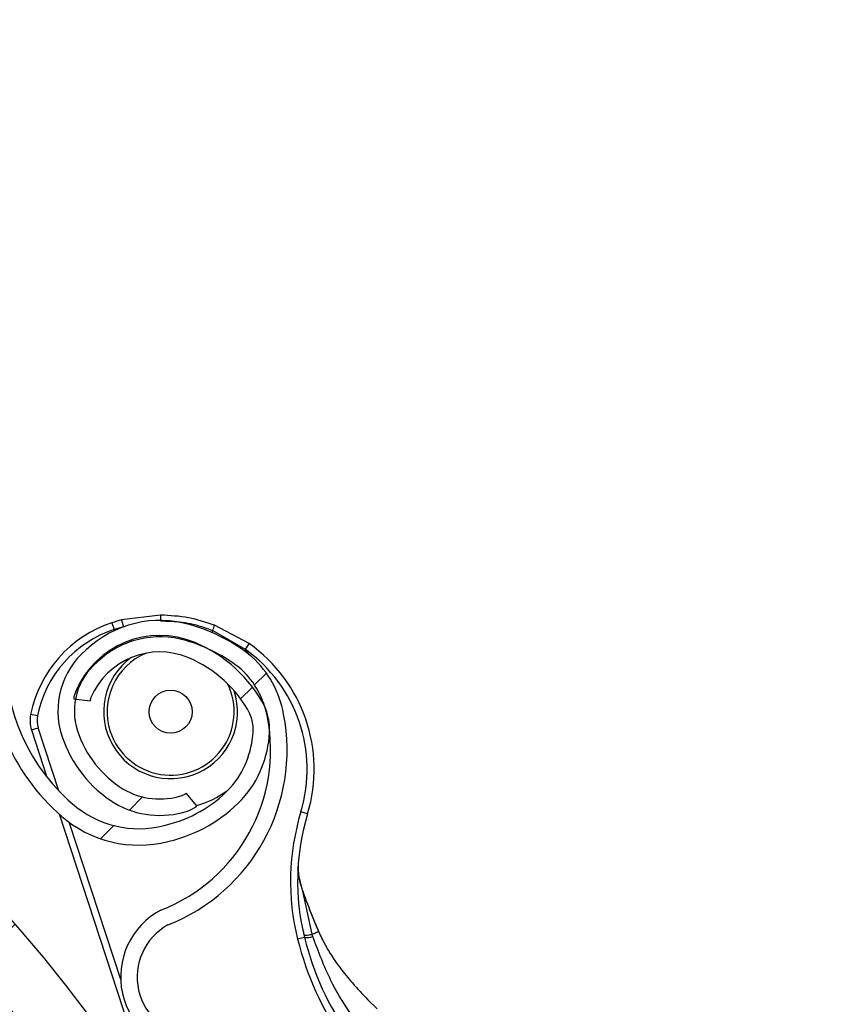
# Model space of a CAD drawing. Header units: inches. Extents: x 170 to 284, y 215 to 248.
# Tile 159 of 256: x 186.573 to 186.693, y 224.777 to 224.922. Entities that reach past the tile are written whole.
import ezdxf

# ---------------------------------------------------------------- set-up
doc = ezdxf.new("R2010")
doc.units = ezdxf.units.IN
doc.header["$LTSCALE"] = 0.25
doc.header["$MEASUREMENT"] = 0
doc.layers.add('ANNOTATIONS', color=1, linetype='Continuous')
doc.layers.add('RH BENCH MOUNT', color=7, linetype='Continuous')
doc.styles.add('ARIAL', font='arial.ttf', dxfattribs={"height": 0.09375})
doc.dimstyles.new('STANDARD$0', dxfattribs={"dimtxt": 0.09375, "dimasz": 0.09375, "dimexe": 0.03125, "dimexo": 0.046875, "dimgap": 0.09, "dimtad": 0, "dimtih": 1, "dimtoh": 1, "dimdec": 4, "dimzin": 0, "dimdsep": 46, "dimtxsty": 'ARIAL', "dimcen": 0.09, "dimadec": 0, "dimazin": 0, "dimtfac": 1, "dimtdec": 4, "dimtofl": 0, "dimtmove": 0, "dimatfit": 1, "dimfxl": 1, "dimtolj": 1, "dimtzin": 0, "dimarcsym": 0})
pattern_1 = [(45, (176.0482515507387, 218.320867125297), (-0.03026527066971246, 0.03026527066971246), [])]

# ---------------------------------------------------------------- blocks, each defined once
blk = doc.blocks.new('*D120')
at = {"layer": 'ANNOTATIONS', "color": 0, "lineweight": -2, "transparency": 16777216}
for p, q in [((185.9197219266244, 225.4792255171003), (185.9197219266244, 226.2131025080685)), ((187.1533699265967, 224.4696948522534), (187.1533699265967, 226.2131025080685)), ((186.0134719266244, 226.1818525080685), (186.226271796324, 226.1818525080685)), ((187.0596199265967, 226.1818525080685), (186.846820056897, 226.1818525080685))]:
    blk.add_line(p, q, dxfattribs=at)
at = {"layer": 'ANNOTATIONS', "color": 0, "transparency": 16777216}
for points in [[(186.0134719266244, 226.1974775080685), (186.0134719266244, 226.1662275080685), (185.9197219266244, 226.1818525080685)], [(187.0596199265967, 226.1974775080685), (187.0596199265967, 226.1662275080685), (187.1533699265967, 226.1818525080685)]]:
    blk.add_solid(points, dxfattribs=at)
at = {"layer": 'defpoints', "color": 0, "transparency": 16777216}
for p in [(187.1533699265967, 226.1818525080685), (185.9197219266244, 225.4323505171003), (187.1533699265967, 224.4228198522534)]:
    blk.add_point(p, dxfattribs=at)
at = {"layer": 'ANNOTATIONS', "color": 0, "transparency": 16777216, "insert": (186.5365459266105, 226.1818525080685), "char_height": 0.09375, "attachment_point": 5, "style": 'ARIAL'}
blk.add_mtext('\\A1;DIM "A"', dxfattribs=at)

msp = doc.modelspace()

# ---------------------------------------------------------------- hatches: boundary and pattern name
at = {"layer": 'RH BENCH MOUNT'}
h = msp.add_hatch(dxfattribs=at)
h.set_pattern_fill('ANSI31', color=256, scale=0.34241245, style=0)
h.set_pattern_definition(pattern_1)
edge = h.paths.add_edge_path(flags=0)
edge.add_line((186.4076545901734, 225.0520000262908), (186.0652421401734, 225.0520000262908))
edge.add_line((186.0652421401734, 225.0520000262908), (186.0652421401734, 225.0562801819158))
edge.add_line((186.0652421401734, 225.0562801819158), (186.4076545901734, 225.0562801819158))
edge.add_arc((186.4076545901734, 224.6453852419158), 0.4108949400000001, 269.9999999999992, 450, ccw=False)
edge.add_line((186.4076545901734, 224.2344903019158), (186.3348919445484, 224.2344903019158))
edge.add_line((186.3348919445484, 224.2344903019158), (186.3348919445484, 224.2387704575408))
edge.add_line((186.3348919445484, 224.2387704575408), (186.4076545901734, 224.2387704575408))
edge.add_arc((186.4076545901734, 224.6453852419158), 0.406614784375, 270, 450.0000000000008)
h = msp.add_hatch(dxfattribs=at)
h.set_pattern_fill('ANSI31', color=256, scale=0.34241245, angle=2.8e-322, style=0)
h.set_pattern_definition(pattern_1)
edge = h.paths.add_edge_path(flags=0)
edge.add_arc((186.4120499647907, 224.8943283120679), 0.001712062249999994, 337.1636403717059, 359.3740606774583)
edge.add_line((186.4137619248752, 224.8943096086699), (186.4161757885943, 224.8942832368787))
edge.add_arc((186.4120499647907, 224.8943283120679), 0.004126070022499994, 337.1636403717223, 359.37406067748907, ccw=False)
edge.add_arc((186.4038450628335, 224.8977834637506), 0.01302879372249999, 288.63980774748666, 337.1636403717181, ccw=False)
edge.add_arc((186.4025896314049, 224.9029191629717), 0.01830194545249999, 247.1636403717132, 287.2250133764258, ccw=False)
edge.add_arc((186.4000514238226, 224.8968917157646), 0.01176186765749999, 179.3044980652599, 247.1636403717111, ccw=False)
edge.add_arc((186.4039397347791, 224.8977435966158), 0.01566536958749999, 122.42070840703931, 182.5944401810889, ccw=False)
edge.add_arc((186.4093855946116, 224.8897658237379), 0.02532140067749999, 460.0178885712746, 483.1445737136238, ccw=False)
edge.add_arc((186.4066787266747, 224.8997482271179), 0.01504902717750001, 419.31935873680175, 456.4782900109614, ccw=False)
edge.add_arc((186.4006240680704, 224.8888111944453), 0.02754708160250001, 340.4721435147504, 420.0962141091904, ccw=False)
edge.add_arc((186.4351479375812, 224.8778024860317), 0.008748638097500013, 528.1222592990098, 675.1050725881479)
edge.add_arc((186.4849062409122, 224.8353000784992), 0.05672062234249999, 426.7342761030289, 500.1735401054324, ccw=False)
edge.add_arc((186.4245621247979, 224.6889137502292), 0.2150521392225, 410.5896679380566, 427.3696940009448, ccw=False)
edge.add_arc((186.5420060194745, 224.8334352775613), 0.02884824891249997, 352.32248383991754, 408.5773971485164, ccw=False)
edge.add_arc((186.5990010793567, 224.8282338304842), 0.0284373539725, 537.2842342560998, 590.8827079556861)
edge.add_arc((186.5901676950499, 224.8180211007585), 0.01494630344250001, 232.4550811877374, 287.7108324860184)
edge.add_arc((186.5898240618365, 224.821881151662), 0.0187470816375, 285.1215149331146, 318.6032563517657)
edge.add_arc((186.5934098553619, 224.817956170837), 0.0134739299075, 321.0411977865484, 359.4372861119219)
edge.add_arc((186.6008757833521, 224.8175987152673), 0.006011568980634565, 362.1461729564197, 382.8812140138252)
edge.add_arc((186.5903849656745, 224.8113906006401), 0.01816498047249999, 388.0629004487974, 427.163640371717)
edge.add_arc((186.5931889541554, 224.8180491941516), 0.01094007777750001, 427.1636403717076, 517.1636403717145)
edge.add_arc((186.584826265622, 224.8215707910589), 0.001866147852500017, 517.1636403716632, 532.8058868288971)
edge.add_line((186.5829748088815, 224.8218044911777), (186.5805798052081, 224.8221068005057))
edge.add_arc((186.584826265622, 224.8215707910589), 0.004280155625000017, 517.1636403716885, 532.805886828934, ccw=False)
edge.add_arc((186.5931889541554, 224.8180491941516), 0.01335408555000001, 427.16364037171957, 517.1636403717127, ccw=False)
edge.add_arc((186.5903849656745, 224.8113906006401), 0.020578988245, 387.77499868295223, 427.1636403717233, ccw=False)
edge.add_arc((186.6008757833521, 224.8175987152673), 0.008425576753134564, 361.7413075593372, 383.66335128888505, ccw=False)
edge.add_arc((186.5934098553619, 224.817956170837), 0.01588793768, 320.85394262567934, 359.63422106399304, ccw=False)
edge.add_arc((186.5898240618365, 224.821881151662), 0.02116108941, 285.2681711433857, 318.7408121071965, ccw=False)
edge.add_arc((186.5901676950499, 224.8180211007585), 0.01736031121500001, 232.34388850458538, 287.52949369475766, ccw=False)
edge.add_arc((186.5990010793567, 224.8282338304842), 0.030851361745, 177.0817976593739, 230.9431779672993, ccw=False)
edge.add_arc((186.5420060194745, 224.8334352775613), 0.02643424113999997, 352.105349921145, 408.4872534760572)
edge.add_arc((186.4245621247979, 224.6889137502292), 0.21263813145, 410.6013088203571, 427.3733299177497)
edge.add_arc((186.4849062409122, 224.8353000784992), 0.05430661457, 426.7202670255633, 500.278175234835)
edge.add_arc((186.4351479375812, 224.8778024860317), 0.01116264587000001, 167.2246792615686, 315.6927275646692, ccw=False)
edge.add_arc((186.4006240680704, 224.8888111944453), 0.02513307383, 340.1350405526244, 420.1342981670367)
edge.add_arc((186.4066787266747, 224.8997482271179), 0.01263501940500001, 419.2466876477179, 456.1463371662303)
edge.add_arc((186.4093855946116, 224.8897658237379), 0.022907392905, 460.2079467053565, 483.1833555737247)
edge.add_arc((186.4039397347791, 224.8977435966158), 0.01325136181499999, 482.3558808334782, 542.8988901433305)
edge.add_arc((186.4000514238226, 224.8968917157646), 0.009347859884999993, 538.8861644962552, 607.1636403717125)
edge.add_arc((186.4025896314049, 224.9029191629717), 0.01588793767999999, 247.1636403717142, 287.1158192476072)
edge.add_arc((186.4038450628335, 224.8977834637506), 0.01061478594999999, 288.7981416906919, 337.1636403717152)
h = msp.add_hatch(dxfattribs=at)
h.set_pattern_fill('ANSI32', color=256, scale=0.34241245, angle=2.8e-322, style=0)
h.set_pattern_definition([(45, (176.0482515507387, 218.320867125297), (-0.09079581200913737, 0.09079581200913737), []), (45, (176.1087820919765, 218.320867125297), (-0.09079581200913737, 0.09079581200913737), [])])
edge = h.paths.add_edge_path(flags=0)
edge.add_arc((186.4076545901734, 224.6453852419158), 0.2182879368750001, 180, 540, ccw=False)
edge = h.paths.add_edge_path(flags=0)
edge.add_arc((186.4076545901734, 224.6453852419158), 0.2097276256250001, 180, 540, ccw=False)
h = msp.add_hatch(dxfattribs=at)
h.set_pattern_fill('ANSI31', color=256, scale=0.34241245, angle=2.8e-322, style=0)
h.set_pattern_definition(pattern_1)
edge = h.paths.add_edge_path(flags=0)
edge.add_arc((186.5959595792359, 224.8095885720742), 0.001712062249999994, 288.1322229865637, 310.3426432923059)
edge.add_line((186.5970678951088, 224.8082836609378), (186.5986306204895, 224.8064437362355))
edge.add_arc((186.5959595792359, 224.8095885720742), 0.004126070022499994, 288.1322229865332, 310.3426432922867, ccw=False)
edge.add_arc((186.5931889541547, 224.8180491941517), 0.01302879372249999, 239.6083903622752, 288.1322229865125, ccw=False)
edge.add_arc((186.5962436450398, 224.8223643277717), 0.01830194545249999, 198.1322229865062, 238.19359599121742, ccw=False)
edge.add_arc((186.5900283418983, 224.820328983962), 0.01176186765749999, 130.2730806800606, 198.1322229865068, ccw=False)
edge.add_arc((186.5932209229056, 224.8179515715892), 0.01566536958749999, 433.3892910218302, 493.5630227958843, ccw=False)
edge.add_arc((186.5907677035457, 224.8086089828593), 0.02532140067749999, 410.98647118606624, 434.1131563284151, ccw=False)
edge.add_arc((186.5965303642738, 224.8171977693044), 0.01504902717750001, 370.2879413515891, 407.4468726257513, ccw=False)
edge.add_arc((186.5843024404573, 224.8145986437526), 0.02754708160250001, 291.4407261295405, 371.0647967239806, ccw=False)
edge.add_arc((186.5986255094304, 224.7813129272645), 0.008748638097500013, 479.0908419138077, 626.0736552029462)
edge.add_arc((186.5991570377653, 224.7158754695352), 0.05672062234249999, 377.70285871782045, 451.14212272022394, ccw=False)
edge.add_arc((186.4490609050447, 224.6654619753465), 0.2150521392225, 361.5582505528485, 378.3382766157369, ccw=False)
edge.add_arc((186.635186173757, 224.6715385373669), 0.02884824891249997, 303.2910664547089, 359.5459797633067, ccw=False)
edge.add_arc((186.6686272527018, 224.6250930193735), 0.0284373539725, 488.2528168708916, 541.8512905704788)
edge.add_arc((186.6551243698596, 224.6250669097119), 0.01494630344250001, 183.423663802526, 238.6794151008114)
edge.add_arc((186.6578136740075, 224.6278572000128), 0.0187470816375, 236.0900975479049, 269.5718389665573)
edge.add_arc((186.6572010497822, 224.6225762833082), 0.0134739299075, 272.0097804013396, 310.4058687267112)
edge.add_arc((186.6618261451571, 224.6167046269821), 0.006011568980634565, 313.1147555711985, 333.8497966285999)
edge.add_arc((186.6502603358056, 224.6205556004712), 0.01816498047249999, 339.0314830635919, 378.1322229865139)
edge.add_arc((186.65712645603, 224.6228040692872), 0.01094007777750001, 378.1322229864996, 468.1322229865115)
edge.add_arc((186.6543025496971, 224.6314273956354), 0.001866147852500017, 468.1322229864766, 483.774469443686)
edge.add_line((186.6532651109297, 224.6329785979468), (186.6519231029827, 224.634985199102))
edge.add_arc((186.6543025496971, 224.6314273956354), 0.004280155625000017, 468.13222298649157, 483.7744694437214, ccw=False)
edge.add_arc((186.65712645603, 224.6228040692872), 0.01335408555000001, 378.1322229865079, 468.13222298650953, ccw=False)
edge.add_arc((186.6502603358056, 224.6205556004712), 0.020578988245, 338.7435812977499, 378.13222298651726, ccw=False)
edge.add_arc((186.6618261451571, 224.6167046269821), 0.008425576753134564, 312.7098901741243, 334.631933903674, ccw=False)
edge.add_arc((186.6572010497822, 224.6225762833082), 0.01588793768, 271.82252524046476, 310.60280367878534, ccw=False)
edge.add_arc((186.6578136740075, 224.6278572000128), 0.02116108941, 236.2367537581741, 269.7093947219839, ccw=False)
edge.add_arc((186.6551243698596, 224.6250669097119), 0.01736031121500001, 183.3124711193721, 238.498076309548, ccw=False)
edge.add_arc((186.6686272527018, 224.6250930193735), 0.030851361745, 128.0503802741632, 181.9117605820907, ccw=False)
edge.add_arc((186.635186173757, 224.6715385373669), 0.02643424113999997, 303.0739325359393, 359.4558360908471)
edge.add_arc((186.4490609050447, 224.6654619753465), 0.21263813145, 361.5698914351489, 378.3419125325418)
edge.add_arc((186.5991570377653, 224.7158754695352), 0.05430661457, 377.6888496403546, 451.2467578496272)
edge.add_arc((186.5986255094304, 224.7813129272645), 0.01116264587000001, 118.193261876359, 266.66131017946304, ccw=False)
edge.add_arc((186.5843024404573, 224.8145986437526), 0.02513307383, 291.1036231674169, 371.1028807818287)
edge.add_arc((186.5965303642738, 224.8171977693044), 0.01263501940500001, 370.2152702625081, 407.1149197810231)
edge.add_arc((186.5907677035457, 224.8086089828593), 0.022907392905, 411.1765293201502, 434.1519381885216)
edge.add_arc((186.5932209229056, 224.8179515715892), 0.01325136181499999, 433.3244634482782, 493.8674727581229)
edge.add_arc((186.5900283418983, 224.820328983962), 0.009347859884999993, 489.8547471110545, 558.132222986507)
edge.add_arc((186.5962436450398, 224.8223643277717), 0.01588793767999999, 198.1322229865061, 238.0844018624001)
edge.add_arc((186.5931889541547, 224.8180491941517), 0.01061478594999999, 239.7667243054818, 288.1322229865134)

# ---------------------------------------------------------------- linework, layer by layer
for p, q in [((186.593308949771, 224.834386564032), (186.5876077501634, 224.8336780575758)), ((186.5861896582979, 224.833264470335), (186.5865093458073, 224.8322882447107)), ((186.5876077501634, 224.8336780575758), (186.5878629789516, 224.8326830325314)), ((186.6062957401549, 224.8302217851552), (186.6012250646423, 224.8329225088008)), ((186.600950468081, 224.8321339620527), (186.6008062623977, 224.8318555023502)), ((186.600950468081, 224.8321339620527), (186.6057015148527, 224.8293838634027)), ((186.6062957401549, 224.8302217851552), (186.6057015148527, 224.8293838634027)), ((186.6063198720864, 224.8285915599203), (186.6057015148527, 224.8293838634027)), ((186.580579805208, 224.8221068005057), (186.5829748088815, 224.8218044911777)), ((186.5752722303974, 224.8196020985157), (186.5742645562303, 224.8198016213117)), ((186.5744008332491, 224.8175517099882), (186.5753770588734, 224.8178713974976)), ((186.5744008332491, 224.8175517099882), (186.5766675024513, 224.8106300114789)), ((186.5784047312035, 224.8086258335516), (186.5753770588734, 224.8178713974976)), ((186.5986306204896, 224.8064437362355), (186.5970678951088, 224.8082836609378)), ((186.5784328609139, 224.80523915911), (186.5928723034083, 224.7611456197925)), ((186.6148560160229, 224.8052508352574), (186.613872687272, 224.8055479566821)), ((186.5874688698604, 224.7809467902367), (186.5799159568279, 224.8040110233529)), ((186.6155257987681, 224.7875934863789), (186.6141412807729, 224.7939102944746)), ((186.6163850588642, 224.7881865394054), (186.6164503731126, 224.7880319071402)), ((186.617621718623, 224.7857174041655), (186.6164723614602, 224.7880548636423)), ((186.6143956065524, 224.787119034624), (186.6133984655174, 224.7868722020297)), ((186.6250391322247, 224.7766520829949), (186.6236805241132, 224.7780011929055))]:
    msp.add_line(p, q, dxfattribs=at)
at = {"layer": 'RH BENCH MOUNT', "flags": 128}
msp.add_lwpolyline([(186.6141517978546, 224.7939859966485), (186.6141805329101, 224.7939874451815), (186.6142012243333, 224.7939854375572), (186.6142132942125, 224.7939800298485), (186.6142164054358, 224.7939713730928), (186.6142104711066, 224.7939597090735), (186.614195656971, 224.7939453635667), (186.6141723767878, 224.7939287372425), (186.6141412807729, 224.7939102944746)], dxfattribs=at)
at = {"layer": 'RH BENCH MOUNT'}
for centre, radius in [((186.4076545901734, 224.6453852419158), 0.218287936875), ((186.4076545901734, 224.6453852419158), 0.2097276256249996), ((186.4076545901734, 224.6453852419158), 0.20865758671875), ((186.5947833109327, 224.8202252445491), 0.00315523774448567)]:
    msp.add_circle(centre, radius, dxfattribs=at)
for centre, radius, start, end in [((186.4076545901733, 224.6453852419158), 0.4141273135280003, 352.8366800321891, 90), ((186.4076545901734, 224.6453852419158), 0.406614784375, 3.124885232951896, 90), ((186.60151488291, 224.8337344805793), 0.008231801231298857, 175.4565454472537, 180.8190187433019), ((186.5917309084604, 224.8163432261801), 0.01780544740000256, 108.1322229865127, 168.8001128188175), ((186.5932209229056, 224.8179515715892), 0.01566536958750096, 73.3892910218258, 133.5630227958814), ((186.5932227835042, 224.8117875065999), 0.02259922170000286, 104.3864820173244, 108.1322229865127), ((186.5932227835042, 224.8117875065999), 0.02157198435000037, 104.3864820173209, 108.1322229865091), ((186.5907677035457, 224.8086089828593), 0.02532140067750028, 50.98647118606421, 74.11315632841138), ((186.5928604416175, 224.8353932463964), 0.00872189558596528, 338.056635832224, 343.5439434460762), ((186.5917309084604, 224.8163432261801), 0.01677821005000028, 108.1322229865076, 168.8001128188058), ((186.5931889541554, 224.8180491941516), 0.01335408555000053, 67.16364037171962, 157.163640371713), ((186.5932209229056, 224.8179515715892), 0.01325136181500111, 73.3244634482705, 133.8674727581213), ((186.5990010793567, 224.8282338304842), 0.03085136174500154, 177.0817976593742, 230.9431779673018), ((186.5907677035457, 224.8086089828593), 0.02290739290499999, 51.17652932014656, 74.1519381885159), ((186.5903849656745, 224.8113906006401), 0.0205789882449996, 27.77499868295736, 67.16364037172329), ((186.5932227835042, 224.8117875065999), 0.02259922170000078, 343.1873466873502, 54.65704462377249), ((186.5990010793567, 224.8282338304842), 0.02843735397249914, 177.2842342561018, 230.8827079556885), ((186.5900283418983, 224.820328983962), 0.01176186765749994, 130.2730806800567, 198.1322229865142), ((186.5931889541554, 224.8180491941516), 0.01094007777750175, 67.16364037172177, 157.163640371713), ((186.5947833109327, 224.8202252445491), 0.009303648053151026, 112.7734453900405, 198.1322229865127), ((186.5932227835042, 224.8117875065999), 0.02157198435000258, 343.1873466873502, 54.65704462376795), ((186.5965303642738, 224.8171977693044), 0.01504902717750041, 10.2879413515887, 47.44687262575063), ((186.5900283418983, 224.820328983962), 0.009347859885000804, 129.8547471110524, 198.1322229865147), ((186.5947833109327, 224.8202252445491), 0.009810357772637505, 125.9876784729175, 18.28531685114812), ((186.5903849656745, 224.8113906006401), 0.01816498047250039, 28.06290044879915, 67.1636403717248), ((186.5965303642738, 224.8171977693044), 0.01263501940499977, 10.2152702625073, 47.11491978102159), ((186.5947833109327, 224.8202252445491), 0.009303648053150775, 198.1322229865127, 26.2004316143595), ((186.584826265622, 224.8215707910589), 0.004280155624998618, 157.1636403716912, 172.8058868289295), ((186.584826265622, 224.8215707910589), 0.001866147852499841, 157.1636403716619, 172.8058868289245), ((186.6008757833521, 224.8175987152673), 0.008425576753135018, 1.741307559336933, 23.66335128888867), ((186.5786311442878, 224.8189370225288), 0.004451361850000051, 168.8001128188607, 198.13222298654), ((186.5786311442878, 224.8189370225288), 0.003424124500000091, 168.8001128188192, 198.1322229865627), ((186.5843024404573, 224.8145986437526), 0.02754708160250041, 291.4407261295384, 11.06479672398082), ((186.6008757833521, 224.8175987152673), 0.006011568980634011, 2.146172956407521, 22.8812140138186), ((186.5843024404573, 224.8145986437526), 0.02513307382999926, 291.1036231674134, 11.10288078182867), ((186.5962436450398, 224.8223643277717), 0.01830194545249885, 198.1322229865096, 238.1935959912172), ((186.5962436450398, 224.8223643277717), 0.01588793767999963, 198.132222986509, 238.0844018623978), ((186.5934098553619, 224.817956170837), 0.01347392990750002, 321.0411977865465, 359.437286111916), ((186.5934098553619, 224.817956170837), 0.01588793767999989, 320.8539426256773, 359.6342210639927), ((186.5898240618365, 224.821881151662), 0.01874708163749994, 285.1215149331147, 318.603256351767), ((186.5931889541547, 224.8180491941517), 0.01061478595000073, 239.7667243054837, 288.1322229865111), ((186.5959595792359, 224.8095885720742), 0.00171206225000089, 288.132222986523, 310.3426432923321), ((186.5947833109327, 224.8202252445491), 0.01425087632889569, 285.4911195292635, 305.84481894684), ((186.5931889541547, 224.8180491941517), 0.01302879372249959, 239.6083903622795, 288.1322229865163), ((186.5898240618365, 224.821881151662), 0.02116108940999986, 285.2681711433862, 318.7408121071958), ((186.5901676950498, 224.8180211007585), 0.01494630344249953, 232.4550811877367, 287.7108324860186), ((186.5959595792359, 224.8095885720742), 0.004126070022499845, 288.1322229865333, 310.3426432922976), ((186.6476336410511, 224.7953467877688), 0.03526848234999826, 163.1873466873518, 193.9035266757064), ((186.6476336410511, 224.7953467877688), 0.03424124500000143, 163.1873466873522, 193.9035266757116), ((186.5901676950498, 224.8180211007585), 0.01736031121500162, 232.3438885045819, 287.5294936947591), ((186.5986255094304, 224.7813129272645), 0.01116264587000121, 118.1932618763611, 266.6613101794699), ((186.5986255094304, 224.7813129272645), 0.008748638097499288, 119.0908419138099, 266.0736552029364), ((186.6163205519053, 224.7883524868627), 0.0001780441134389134, 291.2420585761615, 308.2029868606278), ((186.6164262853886, 224.7881796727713), 3.319259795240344e-05, 82.42115495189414, 120.4196310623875), ((186.6562755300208, 224.7974860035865), 0.04417120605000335, 193.9035266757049, 215.0806904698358), ((186.6145967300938, 224.79061413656), 0.003500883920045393, 266.7065808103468, 287.1748410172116), ((186.6562755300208, 224.7974860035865), 0.04314396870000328, 193.90352667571, 215.0806904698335)]:
    msp.add_arc(centre, radius, start, end, dxfattribs=at)
for points, knots in [([(186.6012250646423, 224.8329225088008), (186.5999600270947, 224.8333381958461), (186.5973879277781, 224.8341833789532), (186.5946833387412, 224.8343181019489), (186.593308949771, 224.834386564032)], [0, 0, 0, 0, 0.4918307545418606, 1, 1, 1, 1]), ([(186.5932833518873, 224.8335519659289), (186.5943549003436, 224.8335205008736), (186.5965290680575, 224.8334566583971), (186.5990934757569, 224.8328396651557), (186.6005365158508, 224.8322912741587), (186.600950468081, 224.8321339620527)], [0, 0, 0, 0, 0.4093476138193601, 0.8305647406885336, 1, 1, 1, 1]), ([(186.6134651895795, 224.7975783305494), (186.6134679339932, 224.7973397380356), (186.6134780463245, 224.7964605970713), (186.6137684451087, 224.7951483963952), (186.6140624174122, 224.7941721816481), (186.6141412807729, 224.7939102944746)], [0, 0, 0, 0, 0.2141804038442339, 0.7891897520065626, 1, 1, 1, 1]), ([(186.6141517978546, 224.7939859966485), (186.6140593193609, 224.794251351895), (186.6137743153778, 224.7950691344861), (186.6136354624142, 224.7958796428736), (186.6135416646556, 224.7964271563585)], [0, 0, 0, 0, 0.3244814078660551, 1, 1, 1, 1]), ([(186.6141412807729, 224.7939102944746), (186.6146058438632, 224.792662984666), (186.6153172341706, 224.7907529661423), (186.6161099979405, 224.7888476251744), (186.6163850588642, 224.7881865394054)], [0, 0, 0, 0, 0.6530354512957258, 1, 1, 1, 1]), ([(186.6164094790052, 224.7882082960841), (186.6161283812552, 224.7888750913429), (186.6153206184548, 224.7907911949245), (186.6146131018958, 224.7927250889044), (186.6141517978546, 224.7939859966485)], [0, 0, 0, 0, 0.3479954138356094, 1, 1, 1, 1]), ([(186.6155257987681, 224.7875934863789), (186.6155756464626, 224.7876163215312), (186.615806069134, 224.7877218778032), (186.6161387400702, 224.7878778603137), (186.6163562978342, 224.7879854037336), (186.6164503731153, 224.7880319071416)], [0, 0, 0, 0, 0.1354579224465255, 0.6261588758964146, 1, 1, 1, 1]), ([(186.6164723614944, 224.7880548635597), (186.6164799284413, 224.7880569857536), (186.6164952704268, 224.7880612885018), (186.6164970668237, 224.7880584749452), (186.6164837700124, 224.788049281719), (186.6164614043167, 224.7880376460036), (186.6164503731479, 224.7880319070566)], [0, 0, 0, 0, 0.2466091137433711, 0.5000000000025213, 0.7533908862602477, 1, 1, 1, 1]), ([(186.6164503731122, 224.78803190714), (186.616743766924, 224.787397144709), (186.6173237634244, 224.786142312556), (186.6184074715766, 224.7843589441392), (186.619756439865, 224.782439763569), (186.62152878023, 224.7802802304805), (186.6229215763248, 224.7788046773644), (186.6236802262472, 224.7780009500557)], [0, 0, 0, 0, 0.1627420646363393, 0.3217171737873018, 0.4905672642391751, 0.7225142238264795, 1, 1, 1, 1]), ([(186.6156305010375, 224.7872693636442), (186.615595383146, 224.7873773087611), (186.615560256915, 224.7874852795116), (186.61552580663, 224.7875934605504), (186.615525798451, 224.787593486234)], [0, 0, 0, 0, 0.9997625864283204, 1, 1, 1, 1]), ([(186.6218423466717, 224.7750264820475), (186.6218423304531, 224.7750265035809), (186.6214963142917, 224.7754859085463), (186.6201843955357, 224.7773279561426), (186.6178435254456, 224.7813047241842), (186.6164431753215, 224.7850790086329), (186.6156305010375, 224.7872693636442)], [0, 0, 0, 0, 5.869764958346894e-06, 0.1252288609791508, 0.4923383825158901, 1, 1, 1, 1])]:
    msp.add_open_spline(points, degree=3, knots=knots, dxfattribs=at)
msp.add_open_spline([(186.6143098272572, 224.7874736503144), (186.6143289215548, 224.7874616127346), (186.61436711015, 224.7874375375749), (186.6146242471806, 224.7874518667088), (186.6150039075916, 224.7875002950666), (186.6153518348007, 224.7875624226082), (186.6155257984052, 224.787593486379)], degree=3, dxfattribs=at)

# ---------------------------------------------------------------- dimensions: what is measured, and where the dimension line sits
at = {"layer": 'ANNOTATIONS'}
dim = msp.add_linear_dim(base=(187.1533699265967, 226.1818525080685), p1=(185.9197219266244, 225.4323505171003), p2=(187.1533699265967, 224.4228198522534), text='DIM "A"', dimstyle='STANDARD$0', dxfattribs=at)
dim.commit()
dim.dimension.update_dxf_attribs({"geometry": '*D120', "text_midpoint": (186.5365459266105, 226.1818525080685)})

doc.saveas('drawing.dxf')
